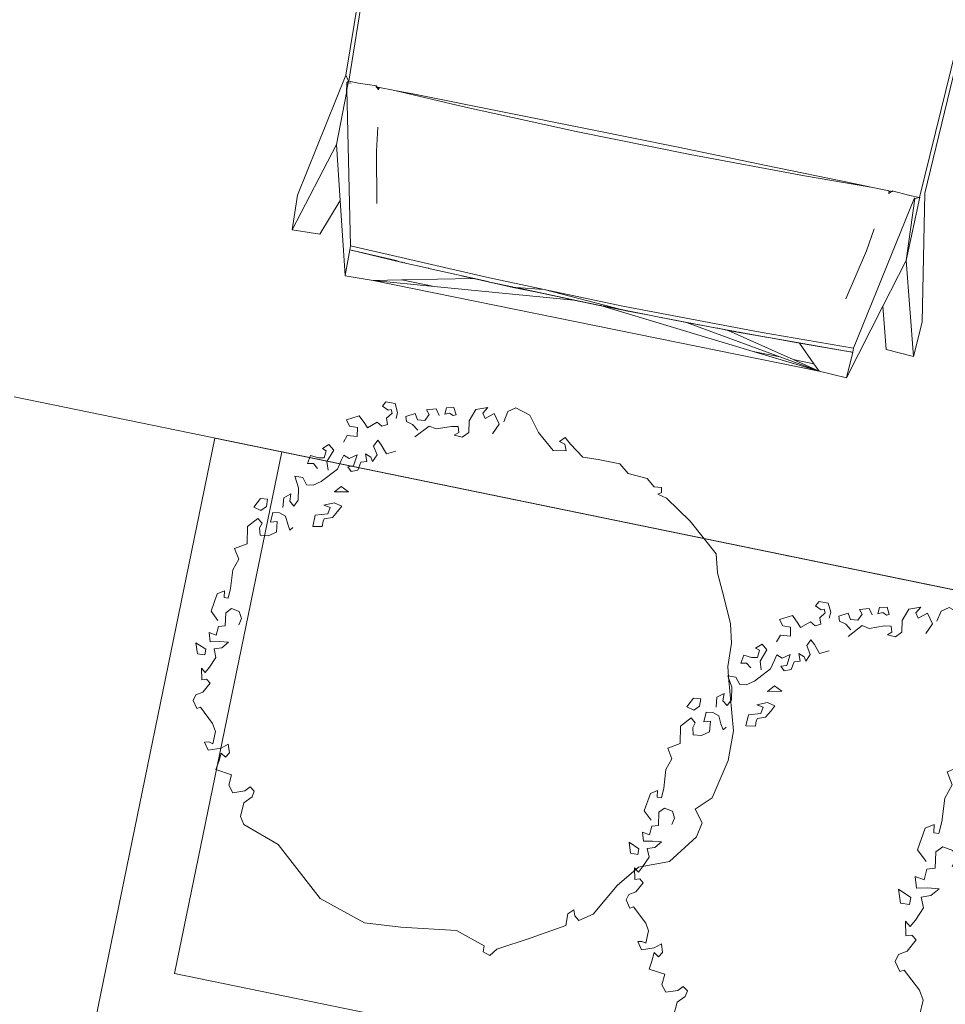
# Model space of a CAD drawing. Header units: metres. Extents: x -94 to 181, y -785 to -637.
# Tile 13 of 54: x 33.219 to 33.896, y -706.082 to -705.361. Entities that reach past the tile are written whole.
import ezdxf
from ezdxf.xclip import XClip

# ---------------------------------------------------------------- set-up
doc = ezdxf.new("R2010")
doc.units = ezdxf.units.M
doc.header["$MEASUREMENT"] = 0
doc.header["$XCLIPFRAME"] = 0
doc.linetypes.add('Przerywana długa', pattern=[1.3, 1, -0.3])
for name, color, linetype, lineweight in [('0_Nr_pióra__92', 7, 'Continuous', 13), ('Mapa Poniatowa - do zatwierdzenia (3)_39_0_Nr_pióra__1', 7, 'Continuous', 13), ('PZT - ogródek_Nr_pióra__101', 7, 'Continuous', 5), ('PZT - ogródek_Nr_pióra__161', 7, 'Continuous', 5), ('Wymiarowanie - PZT_Nr_pióra__101', 7, 'Continuous', 5), ('Wymiarowanie - PZT_Nr_pióra__161', 7, 'Continuous', 5)]:
    doc.layers.add(name, color=color, linetype=linetype, lineweight=lineweight)
for name, color, linetype in [('PZT - ogródek', 7, 'Continuous'), ('PZT MDCP', 7, 'Continuous'), ('Wymiarowanie - PZT', 7, 'Continuous')]:
    doc.layers.add(name, color=color, linetype=linetype)
doc.styles.add('GENERATED_STYLE_1', font='ARIALN.TTF')
doc.dimstyles.new('GENERATED_STYLE__1', dxfattribs={"dimtxt": 0.55, "dimasz": 0.2375, "dimexe": 0.18, "dimexo": 0, "dimgap": 0.09, "dimtad": 1, "dimdec": 0, "dimlfac": 100, "dimzin": 0, "dimdsep": 46, "dimtxsty": 'GENERATED_STYLE_1', "dimblk": 'ARROWHEAD_6', "dimblk1": 'ARROWHEAD_6', "dimblk2": 'ARROWHEAD_6', "dimcen": 0.09, "dimclrd": 7, "dimclre": 7, "dimclrt": 7, "dimadec": 1, "dimazin": 0, "dimtfac": 1, "dimtdec": 4, "dimtmove": 0, "dimatfit": 3, "dimfxl": 0, "dimtolj": 1, "dimtzin": 0, "dimarcsym": 0})
doc.dimstyles.new('GENERATED_STYLE__2', dxfattribs={"dimtxt": 0.55, "dimasz": 0.2375, "dimexe": 0.18, "dimexo": 0, "dimgap": 0.09, "dimtad": 1, "dimdec": 0, "dimlfac": 100, "dimzin": 0, "dimdsep": 46, "dimtxsty": 'GENERATED_STYLE_1', "dimblk": 'ARROWHEAD_6', "dimblk1": 'ARROWHEAD_6', "dimblk2": 'ARROWHEAD_6', "dimcen": 0.09, "dimclrd": 7, "dimclre": 7, "dimclrt": 7, "dimadec": 1, "dimazin": 0, "dimtfac": 1, "dimtdec": 4, "dimtmove": 2, "dimatfit": 3, "dimfxl": 0, "dimtolj": 1, "dimtzin": 0, "dimarcsym": 0})
picture_1 = doc.add_image_def('image1.tif', size_in_pixel=(3509, 6496))

# ---------------------------------------------------------------- blocks, each defined once
blk = doc.blocks.new('Rysunek_1_39', base_point=(43.89852, -710.76603))
at = {"layer": 'Mapa Poniatowa - do zatwierdzenia (3)_39_0_Nr_pióra__1'}
image = blk.add_image(picture_1, insert=(-93.59662, -636.5063), size_in_units=(148.51944, 274.99028), rotation=-90, dxfattribs=at)
image.set_boundary_path([(-0.5, -0.5), (3508.5, 6495.5)])
blk = doc.blocks.new('Drzewo rzut 19_2')
at = {"layer": 'PZT - ogródek_Nr_pióra__101', "linetype": 'Continuous'}
for p, q in [((-0.03007, 0.18907), (0.00846, 0.19893)), ((0.00846, 0.19893), (0.03048, 0.19866)), ((0.03048, 0.19866), (0.05926, 0.19147)), ((-0.03727, 0.18727), (-0.03007, 0.18907)), ((0.05926, 0.19147), (0.06945, 0.18067)), ((-0.08643, 0.17648), (-0.06845, 0.18427)), ((-0.06845, 0.18427), (-0.05466, 0.18727)), ((-0.05466, 0.18727), (-0.03727, 0.18727)), ((0.06945, 0.18067), (0.07845, 0.18727)), ((0.07845, 0.18727), (0.08924, 0.18487)), ((0.08924, 0.18487), (0.11038, 0.16837)), ((-0.10382, 0.16868), (-0.08643, 0.17648)), ((-0.11739, 0.16564), (-0.10382, 0.16868)), ((0.11038, 0.16837), (0.11823, 0.14654)), ((-0.138, 0.1429), (-0.11739, 0.16564)), ((0.11823, 0.14654), (0.13395, 0.13345)), ((-0.15179, 0.12312), (-0.138, 0.1429)), ((0.13395, 0.13345), (0.15752, 0.11948)), ((-0.15359, 0.11652), (-0.15179, 0.12312)), ((-0.15898, 0.11832), (-0.15538, 0.11892)), ((-0.15838, 0.11292), (-0.15898, 0.11832)), ((-0.15538, 0.11892), (-0.15359, 0.11652)), ((0.15752, 0.11948), (0.16363, 0.10988)), ((-0.16378, 0.10693), (-0.15838, 0.11292)), ((0.16363, 0.10988), (0.16084, 0.10628)), ((-0.16498, 0.09254), (-0.16378, 0.10693)), ((0.16084, 0.10628), (0.1567, 0.1049)), ((0.1567, 0.1049), (0.16014, 0.10115)), ((0.16014, 0.10115), (0.16887, 0.10115)), ((0.16887, 0.10115), (0.18196, 0.07758)), ((-0.17097, 0.08534), (-0.16498, 0.09254)), ((-0.17157, 0.06915), (-0.17097, 0.08534)), ((0.18196, 0.07758), (0.19418, 0.054)), ((-0.17157, 0.05776), (-0.17157, 0.06915)), ((-0.17937, 0.04757), (-0.17157, 0.05776)), ((0.19418, 0.054), (0.19942, 0.04964)), ((-0.18356, 0.04277), (-0.17937, 0.04757)), ((-0.17877, 0.04337), (-0.17997, 0.03918)), ((-0.17397, 0.04517), (-0.17877, 0.04337)), ((-0.17277, 0.03558), (-0.17397, 0.04517)), ((0.19331, 0.0444), (0.18545, 0.02258)), ((0.19768, 0.0444), (0.19331, 0.0444)), ((0.19942, 0.04964), (0.19768, 0.0444)), ((-0.17997, 0.03918), (-0.18356, 0.04277)), ((-0.18416, 0.02299), (-0.17277, 0.03558)), ((-0.19556, 0.01459), (-0.18416, 0.02299)), ((0.18545, 0.02258), (0.18953, -0.01782)), ((-0.19915, 0.0038), (-0.19556, 0.01459)), ((-0.19556, -0.0016), (-0.19915, 0.0038)), ((-0.18776, -0.00339), (-0.19556, -0.0016)), ((-0.19256, -0.01119), (-0.18536, -0.00639)), ((-0.18536, -0.00639), (-0.17757, -0.00999)), ((-0.18776, -0.01718), (-0.19256, -0.01119)), ((-0.19316, -0.02498), (-0.19616, -0.01658)), ((-0.19616, -0.01658), (-0.19136, -0.01958)), ((-0.19136, -0.01958), (-0.18776, -0.01718)), ((0.18953, -0.01782), (0.19069, -0.04464)), ((-0.18416, -0.02858), (-0.19316, -0.02498)), ((-0.17577, -0.02738), (-0.18416, -0.02858)), ((-0.17157, -0.03157), (-0.17577, -0.02738)), ((-0.17877, -0.03577), (-0.17457, -0.03457)), ((-0.17817, -0.04057), (-0.17877, -0.03577)), ((-0.17457, -0.03457), (-0.17217, -0.03757)), ((-0.17217, -0.03757), (-0.17157, -0.03157)), ((-0.18711, -0.03864), (-0.19198, -0.04108)), ((-0.19198, -0.04108), (-0.19101, -0.04644)), ((-0.18759, -0.04352), (-0.18613, -0.04059)), ((-0.18613, -0.04059), (-0.18711, -0.03864)), ((-0.17457, -0.05136), (-0.17817, -0.04057)), ((-0.19101, -0.04644), (-0.18613, -0.04693)), ((-0.18613, -0.04693), (-0.18759, -0.04352)), ((0.19069, -0.04464), (0.17847, -0.07956)), ((-0.18467, -0.05083), (-0.18906, -0.05376)), ((-0.18906, -0.05376), (-0.18711, -0.06059)), ((-0.17577, -0.05676), (-0.17457, -0.05136)), ((-0.16618, -0.06575), (-0.17577, -0.05676)), ((-0.18711, -0.06059), (-0.18418, -0.05815)), ((-0.18418, -0.05815), (-0.1793, -0.06059)), ((-0.1793, -0.06059), (-0.17881, -0.06595)), ((-0.17491, -0.06888), (-0.1715, -0.06449)), ((-0.17881, -0.06595), (-0.1832, -0.06839)), ((-0.1832, -0.06839), (-0.17979, -0.07473)), ((-0.17638, -0.07376), (-0.17491, -0.06888)), ((-0.17979, -0.07473), (-0.17638, -0.07376)), ((-0.15059, -0.08434), (-0.15359, -0.07774)), ((-0.18174, -0.08108), (-0.18808, -0.084)), ((-0.18808, -0.084), (-0.18808, -0.09083)), ((-0.18329, -0.08624), (-0.18077, -0.08498)), ((-0.18229, -0.08819), (-0.18329, -0.08624)), ((-0.17735, -0.08156), (-0.18174, -0.08108)), ((-0.18077, -0.08498), (-0.17638, -0.08839)), ((-0.15658, -0.08913), (-0.15059, -0.08434)), ((0.17847, -0.07956), (0.14442, -0.11623)), ((-0.18808, -0.09083), (-0.18467, -0.09278)), ((-0.18467, -0.09278), (-0.18229, -0.08819)), ((-0.17638, -0.08839), (-0.17199, -0.08693)), ((-0.17003, -0.09083), (-0.17247, -0.09473)), ((-0.17199, -0.08693), (-0.17003, -0.09083)), ((-0.15958, -0.09213), (-0.15658, -0.08913)), ((-0.15478, -0.09453), (-0.15958, -0.09213)), ((-0.14879, -0.09093), (-0.15478, -0.09453)), ((-0.14339, -0.09333), (-0.14879, -0.09093)), ((-0.14639, -0.09513), (-0.14339, -0.09333)), ((-0.17247, -0.09473), (-0.16711, -0.10107)), ((-0.14819, -0.09933), (-0.14639, -0.09513)), ((-0.14279, -0.09753), (-0.14819, -0.09933)), ((-0.14159, -0.10172), (-0.14279, -0.09753)), ((-0.17003, -0.10351), (-0.17491, -0.10839)), ((-0.16711, -0.10107), (-0.17003, -0.10351)), ((-0.16613, -0.10839), (-0.15979, -0.10741)), ((-0.15979, -0.10741), (-0.1593, -0.11473)), ((-0.14279, -0.11072), (-0.14639, -0.10532)), ((-0.14639, -0.10532), (-0.138, -0.10652)), ((-0.1356, -0.10292), (-0.14159, -0.10172)), ((-0.138, -0.10652), (-0.1368, -0.11072)), ((-0.1368, -0.11072), (-0.1338, -0.10772)), ((-0.1338, -0.10772), (-0.1356, -0.10292)), ((-0.11881, -0.10712), (-0.12181, -0.11312)), ((-0.11701, -0.11731), (-0.11881, -0.10712)), ((-0.17491, -0.10839), (-0.17052, -0.11717)), ((-0.17052, -0.11717), (-0.16624, -0.11419)), ((-0.16624, -0.11419), (-0.16613, -0.10839)), ((-0.1593, -0.11473), (-0.15394, -0.11668)), ((-0.14459, -0.11491), (-0.14279, -0.11072)), ((-0.1404, -0.11611), (-0.14459, -0.11491)), ((-0.12181, -0.11312), (-0.11701, -0.11731)), ((-0.1076, -0.11034), (-0.10906, -0.11619)), ((-0.10321, -0.11278), (-0.1076, -0.11034)), ((-0.09833, -0.11571), (-0.10321, -0.11278)), ((-0.1338, -0.11791), (-0.1404, -0.11611)), ((-0.12301, -0.12811), (-0.1338, -0.11791)), ((-0.10906, -0.11619), (-0.10614, -0.12351)), ((-0.10614, -0.12351), (-0.10516, -0.11863)), ((-0.10516, -0.11863), (-0.10028, -0.11961)), ((-0.10028, -0.11961), (-0.09784, -0.12839)), ((-0.09638, -0.12156), (-0.09833, -0.11571)), ((-0.09443, -0.12205), (-0.09638, -0.12156)), ((-0.09053, -0.12205), (-0.09443, -0.12205)), ((-0.08955, -0.12888), (-0.09053, -0.12205)), ((0.14442, -0.11623), (0.13395, -0.14329)), ((-0.14699, -0.12271), (-0.15059, -0.12691)), ((-0.15059, -0.12691), (-0.14699, -0.1311)), ((-0.138, -0.12631), (-0.14699, -0.12271)), ((-0.14699, -0.1311), (-0.14579, -0.12811)), ((-0.14579, -0.12811), (-0.1404, -0.12871)), ((-0.1404, -0.12871), (-0.1398, -0.1329)), ((-0.132, -0.12451), (-0.138, -0.12631)), ((-0.11941, -0.1335), (-0.12301, -0.12811)), ((-0.09784, -0.12839), (-0.08955, -0.12888)), ((-0.1398, -0.1329), (-0.1404, -0.1389)), ((-0.135, -0.1359), (-0.132, -0.1323)), ((-0.1344, -0.1401), (-0.135, -0.1359)), ((-0.11881, -0.1383), (-0.11941, -0.1335)), ((-0.1404, -0.1389), (-0.1344, -0.1401)), ((-0.12361, -0.1419), (-0.11881, -0.1383)), ((-0.12361, -0.14789), (-0.12361, -0.1419)), ((-0.11581, -0.14369), (-0.12361, -0.14789)), ((-0.10682, -0.1425), (-0.11581, -0.14369)), ((-0.10202, -0.14489), (-0.10682, -0.1425)), ((-0.08404, -0.14489), (-0.08643, -0.14309)), ((0.10863, -0.1398), (0.10601, -0.14329)), ((0.10601, -0.14329), (0.1095, -0.14678)), ((0.113, -0.14067), (0.10863, -0.1398)), ((0.11823, -0.14591), (0.113, -0.14067)), ((0.13395, -0.14329), (0.12871, -0.14678)), ((-0.10682, -0.15329), (-0.11042, -0.14849)), ((-0.11042, -0.14849), (-0.10502, -0.14849)), ((-0.10502, -0.14849), (-0.10202, -0.14489)), ((-0.09543, -0.15449), (-0.09363, -0.14969)), ((-0.09363, -0.14969), (-0.08823, -0.14729)), ((-0.08823, -0.14729), (-0.08404, -0.14489)), ((0.1095, -0.14678), (0.11232, -0.15518)), ((0.12871, -0.14678), (0.11823, -0.14591)), ((-0.09962, -0.15269), (-0.10682, -0.15329)), ((-0.09483, -0.15928), (-0.09543, -0.15449)), ((-0.08104, -0.15449), (-0.08883, -0.15509)), ((-0.08883, -0.15509), (-0.08763, -0.15988)), ((-0.07744, -0.15988), (-0.08104, -0.15449)), ((0.09943, -0.15808), (0.09763, -0.17008)), ((0.1073, -0.15887), (0.09943, -0.15808)), ((0.11232, -0.15518), (0.1073, -0.15887)), ((-0.09843, -0.16468), (-0.10382, -0.16468)), ((-0.10382, -0.16468), (-0.10342, -0.16995)), ((-0.09483, -0.16828), (-0.09843, -0.16468)), ((-0.08763, -0.15988), (-0.09483, -0.15928)), ((-0.07684, -0.16588), (-0.07744, -0.15988)), ((0.08384, -0.16228), (0.07785, -0.16408)), ((0.07785, -0.16408), (0.08145, -0.16888)), ((0.08744, -0.16468), (0.08384, -0.16228)), ((0.08504, -0.16828), (0.08744, -0.16468)), ((-0.10342, -0.16995), (-0.09636, -0.17373)), ((-0.09636, -0.17373), (-0.09483, -0.16828)), ((-0.08883, -0.16948), (-0.08583, -0.16588)), ((-0.08164, -0.17607), (-0.08883, -0.16948)), ((-0.08583, -0.16588), (-0.08224, -0.16708)), ((-0.08224, -0.16708), (-0.07684, -0.16588)), ((-0.02048, -0.17787), (-0.01928, -0.17187)), ((-0.01928, -0.17187), (-0.01449, -0.16948)), ((-0.01449, -0.16948), (-0.00969, -0.17068)), ((0.08145, -0.16888), (0.08444, -0.17787)), ((0.09145, -0.169), (0.08504, -0.16828)), ((0.09763, -0.17008), (0.09145, -0.169)), ((-0.06905, -0.17427), (-0.08164, -0.17607)), ((-0.06425, -0.18267), (-0.06905, -0.17427)), ((-0.05705, -0.17847), (-0.06425, -0.18267)), ((-0.04866, -0.18147), (-0.05705, -0.17847)), ((-0.01688, -0.18147), (-0.02048, -0.17787)), ((0.0089, -0.18027), (0.0041, -0.17607)), ((0.0041, -0.17607), (0.0047, -0.18267)), ((0.06466, -0.17787), (0.05447, -0.18866)), ((0.07005, -0.17487), (0.06466, -0.17787)), ((0.0793, -0.17543), (0.07005, -0.17487)), ((0.07845, -0.17847), (0.0793, -0.17543)), ((0.07905, -0.18147), (0.07845, -0.17847)), ((0.08444, -0.17787), (0.07905, -0.18147)), ((-0.03487, -0.18087), (-0.04866, -0.18147)), ((-0.02768, -0.18147), (-0.03487, -0.18087)), ((-0.03247, -0.18506), (-0.02768, -0.18447)), ((-0.02947, -0.18986), (-0.03247, -0.18506)), ((-0.02768, -0.18447), (-0.02768, -0.18147)), ((-0.00729, -0.18027), (-0.01688, -0.18147)), ((-0.01029, -0.18626), (-0.01628, -0.19226)), ((-0.00609, -0.18506), (-0.00729, -0.18027)), ((0.0005, -0.18566), (-0.00609, -0.18506)), ((-0.0007, -0.19106), (0.0005, -0.18566)), ((0.0047, -0.18267), (0.0059, -0.18926)), ((0.0107, -0.18566), (0.0089, -0.18027)), ((0.01669, -0.18327), (0.0107, -0.18566)), ((0.02449, -0.18686), (0.01669, -0.18327)), ((0.02868, -0.18926), (0.02449, -0.18686)), ((0.03588, -0.18447), (0.03348, -0.18746)), ((0.04325, -0.18875), (0.03588, -0.18447)), ((-0.01628, -0.19226), (-0.02947, -0.18986)), ((0.0059, -0.18926), (-0.0007, -0.19106)), ((0.0119, -0.19166), (0.0083, -0.19945)), ((0.01609, -0.19166), (0.0119, -0.19166)), ((0.01609, -0.19706), (0.01609, -0.19166)), ((0.02611, -0.19244), (0.02868, -0.18926)), ((0.0345, -0.19083), (0.02611, -0.19244)), ((0.03348, -0.18746), (0.0345, -0.19083)), ((0.04607, -0.19346), (0.04325, -0.18875)), ((0.05027, -0.19466), (0.04607, -0.19346)), ((0.05566, -0.19106), (0.05027, -0.19466)), ((0.05447, -0.18866), (0.05566, -0.19106)), ((0.0083, -0.19945), (0.01609, -0.19706))]:
    blk.add_line(p, q, dxfattribs=at)
blk = doc.blocks.new('Drzewo rzut 19')
at = {"layer": 'PZT - ogródek_Nr_pióra__101', "linetype": 'Continuous'}
for p, q in [((-0.03759, 0.23634), (0.01057, 0.24866)), ((0.01057, 0.24866), (0.0381, 0.24833)), ((0.0381, 0.24833), (0.07408, 0.23933)), ((0.07408, 0.23933), (0.08682, 0.22584)), ((-0.08556, 0.23034), (-0.06832, 0.23409)), ((-0.06832, 0.23409), (-0.04659, 0.23409)), ((-0.04659, 0.23409), (-0.03759, 0.23634)), ((0.08682, 0.22584), (0.09806, 0.23409)), ((0.09806, 0.23409), (0.11155, 0.23109)), ((0.11155, 0.23109), (0.13797, 0.21046)), ((-0.10804, 0.2206), (-0.08556, 0.23034)), ((-0.12978, 0.21085), (-0.10804, 0.2206)), ((-0.14674, 0.20705), (-0.12978, 0.21085)), ((0.13797, 0.21046), (0.14779, 0.18318)), ((-0.1725, 0.17863), (-0.14674, 0.20705)), ((0.14779, 0.18318), (0.16743, 0.16681)), ((-0.18973, 0.15389), (-0.1725, 0.17863)), ((0.16743, 0.16681), (0.1969, 0.14935)), ((-0.19198, 0.14565), (-0.18973, 0.15389)), ((-0.19873, 0.1479), (-0.19423, 0.14865)), ((-0.19798, 0.14115), (-0.19873, 0.1479)), ((-0.19423, 0.14865), (-0.19198, 0.14565)), ((0.1969, 0.14935), (0.20454, 0.13734)), ((-0.20472, 0.13366), (-0.19798, 0.14115)), ((0.20454, 0.13734), (0.20105, 0.13285)), ((-0.20622, 0.11567), (-0.20472, 0.13366)), ((0.20105, 0.13285), (0.19587, 0.13112)), ((0.19587, 0.13112), (0.20017, 0.12643)), ((0.20017, 0.12643), (0.21108, 0.12643)), ((0.21108, 0.12643), (0.22745, 0.09697)), ((-0.21372, 0.10668), (-0.20622, 0.11567)), ((-0.21447, 0.08644), (-0.21372, 0.10668)), ((0.22745, 0.09697), (0.24273, 0.06751)), ((-0.21447, 0.0722), (-0.21447, 0.08644)), ((-0.22421, 0.05946), (-0.21447, 0.0722)), ((0.24273, 0.06751), (0.24928, 0.06205)), ((-0.22946, 0.05347), (-0.22421, 0.05946)), ((0.24928, 0.06205), (0.24709, 0.0555)), ((-0.22496, 0.04897), (-0.22946, 0.05347)), ((-0.22346, 0.05422), (-0.22496, 0.04897)), ((-0.21746, 0.05646), (-0.22346, 0.05422)), ((-0.21597, 0.04447), (-0.21746, 0.05646)), ((0.24164, 0.0555), (0.23182, 0.02822)), ((0.24709, 0.0555), (0.24164, 0.0555)), ((-0.2302, 0.02873), (-0.21597, 0.04447)), ((-0.24444, 0.01824), (-0.2302, 0.02873)), ((0.23182, 0.02822), (0.23691, -0.02227)), ((-0.24894, 0.00475), (-0.24444, 0.01824)), ((-0.24444, -0.00199), (-0.24894, 0.00475)), ((-0.2347, -0.00424), (-0.24444, -0.00199)), ((-0.2407, -0.01399), (-0.2317, -0.00799)), ((-0.2347, -0.02148), (-0.2407, -0.01399)), ((-0.2317, -0.00799), (-0.22196, -0.01249)), ((-0.24145, -0.03122), (-0.24519, -0.02073)), ((-0.24519, -0.02073), (-0.2392, -0.02448)), ((-0.2392, -0.02448), (-0.2347, -0.02148)), ((0.23691, -0.02227), (0.23836, -0.0558)), ((-0.2302, -0.03572), (-0.24145, -0.03122)), ((-0.21971, -0.03422), (-0.2302, -0.03572)), ((-0.21447, -0.03947), (-0.21971, -0.03422)), ((-0.22346, -0.04471), (-0.21821, -0.04322)), ((-0.21821, -0.04322), (-0.21522, -0.04696)), ((-0.21522, -0.04696), (-0.21447, -0.03947)), ((-0.23388, -0.0483), (-0.23998, -0.05135)), ((-0.23266, -0.05074), (-0.23388, -0.0483)), ((-0.22271, -0.05071), (-0.22346, -0.04471)), ((-0.23998, -0.05135), (-0.23876, -0.05805)), ((-0.23449, -0.0544), (-0.23266, -0.05074)), ((-0.23266, -0.05866), (-0.23449, -0.0544)), ((-0.21821, -0.0642), (-0.22271, -0.05071)), ((0.23836, -0.0558), (0.22309, -0.09945)), ((-0.23876, -0.05805), (-0.23266, -0.05866)), ((-0.23083, -0.06354), (-0.23632, -0.0672)), ((-0.21971, -0.07095), (-0.21821, -0.0642)), ((-0.23632, -0.0672), (-0.23388, -0.07574)), ((-0.20772, -0.08219), (-0.21971, -0.07095)), ((-0.23388, -0.07574), (-0.23022, -0.07269)), ((-0.23022, -0.07269), (-0.22413, -0.07574)), ((-0.22413, -0.07574), (-0.22352, -0.08244)), ((-0.22352, -0.08244), (-0.22901, -0.08549)), ((-0.22901, -0.08549), (-0.22474, -0.09342)), ((-0.22047, -0.0922), (-0.21864, -0.0861)), ((-0.21864, -0.0861), (-0.21437, -0.08061)), ((-0.22474, -0.09342), (-0.22047, -0.0922)), ((-0.18823, -0.10542), (-0.19198, -0.09718)), ((0.22309, -0.09945), (0.18053, -0.14528)), ((-0.22718, -0.10134), (-0.2351, -0.105)), ((-0.2351, -0.105), (-0.2351, -0.11354)), ((-0.22911, -0.1078), (-0.22596, -0.10622)), ((-0.22787, -0.11024), (-0.22911, -0.1078)), ((-0.22169, -0.10195), (-0.22718, -0.10134)), ((-0.22596, -0.10622), (-0.22047, -0.11049)), ((-0.19573, -0.11142), (-0.18823, -0.10542)), ((-0.2351, -0.11354), (-0.23083, -0.11598)), ((-0.23083, -0.11598), (-0.22787, -0.11024)), ((-0.22047, -0.11049), (-0.21498, -0.10866)), ((-0.21254, -0.11354), (-0.21559, -0.11842)), ((-0.21498, -0.10866), (-0.21254, -0.11354)), ((-0.19948, -0.11516), (-0.19573, -0.11142)), ((-0.19348, -0.11816), (-0.19948, -0.11516)), ((-0.18599, -0.11367), (-0.19348, -0.11816)), ((-0.17924, -0.11666), (-0.18599, -0.11367)), ((-0.21559, -0.11842), (-0.20888, -0.12634)), ((-0.18524, -0.12416), (-0.18299, -0.11891)), ((-0.17849, -0.12191), (-0.18524, -0.12416)), ((-0.18299, -0.11891), (-0.17924, -0.11666)), ((-0.17699, -0.12716), (-0.17849, -0.12191)), ((-0.21254, -0.12939), (-0.21864, -0.13549)), ((-0.20888, -0.12634), (-0.21254, -0.12939)), ((-0.1695, -0.12865), (-0.17699, -0.12716)), ((-0.16725, -0.13465), (-0.1695, -0.12865)), ((-0.21864, -0.13549), (-0.21315, -0.14646)), ((-0.20781, -0.14274), (-0.20767, -0.13549)), ((-0.20767, -0.13549), (-0.19974, -0.13427)), ((-0.19974, -0.13427), (-0.19913, -0.14341)), ((-0.17849, -0.1384), (-0.18299, -0.13165)), ((-0.18299, -0.13165), (-0.1725, -0.13315)), ((-0.1725, -0.13315), (-0.171, -0.1384)), ((-0.171, -0.1384), (-0.16725, -0.13465)), ((-0.14851, -0.1339), (-0.15226, -0.1414)), ((-0.14626, -0.14664), (-0.14851, -0.1339)), ((-0.21315, -0.14646), (-0.20781, -0.14274)), ((-0.19913, -0.14341), (-0.19242, -0.14585)), ((-0.18074, -0.14364), (-0.17849, -0.1384)), ((-0.17549, -0.14514), (-0.18074, -0.14364)), ((-0.15226, -0.1414), (-0.14626, -0.14664)), ((-0.1345, -0.13793), (-0.13633, -0.14524)), ((-0.12901, -0.14098), (-0.1345, -0.13793)), ((-0.12292, -0.14463), (-0.12901, -0.14098)), ((-0.16725, -0.14739), (-0.17549, -0.14514)), ((-0.15376, -0.16013), (-0.16725, -0.14739)), ((-0.13633, -0.14524), (-0.13267, -0.15439)), ((-0.13267, -0.15439), (-0.13145, -0.14829)), ((-0.13145, -0.14829), (-0.12535, -0.14951)), ((-0.12535, -0.14951), (-0.12231, -0.16049)), ((-0.12048, -0.15195), (-0.12292, -0.14463)), ((0.18053, -0.14528), (0.16743, -0.17911)), ((-0.18374, -0.15339), (-0.18823, -0.15863)), ((-0.1725, -0.15788), (-0.18374, -0.15339)), ((-0.165, -0.15564), (-0.1725, -0.15788)), ((-0.11804, -0.15256), (-0.12048, -0.15195)), ((-0.11316, -0.15256), (-0.11804, -0.15256)), ((-0.11194, -0.1611), (-0.11316, -0.15256)), ((-0.18823, -0.15863), (-0.18374, -0.16388)), ((-0.18374, -0.16388), (-0.18224, -0.16013)), ((-0.18224, -0.16013), (-0.17549, -0.16088)), ((-0.17549, -0.16088), (-0.17474, -0.16613)), ((-0.16875, -0.16987), (-0.165, -0.16538)), ((-0.14926, -0.16688), (-0.15376, -0.16013)), ((-0.12231, -0.16049), (-0.11194, -0.1611)), ((-0.17474, -0.16613), (-0.17549, -0.17362)), ((-0.168, -0.17512), (-0.16875, -0.16987)), ((-0.15451, -0.17737), (-0.14851, -0.17287)), ((-0.14851, -0.17287), (-0.14926, -0.16688)), ((-0.17549, -0.17362), (-0.168, -0.17512)), ((-0.15451, -0.18486), (-0.15451, -0.17737)), ((-0.14477, -0.17962), (-0.15451, -0.18486)), ((-0.13352, -0.17812), (-0.14477, -0.17962)), ((-0.12753, -0.18112), (-0.13352, -0.17812)), ((-0.10504, -0.18112), (-0.10804, -0.17887)), ((0.13579, -0.17475), (0.13252, -0.17911)), ((0.13252, -0.17911), (0.13688, -0.18348)), ((0.14125, -0.17584), (0.13579, -0.17475)), ((0.14779, -0.18239), (0.14125, -0.17584)), ((0.16743, -0.17911), (0.16089, -0.18348)), ((-0.13352, -0.19161), (-0.13802, -0.18561)), ((-0.13802, -0.18561), (-0.13128, -0.18561)), ((-0.13128, -0.18561), (-0.12753, -0.18112)), ((-0.11928, -0.19311), (-0.11704, -0.18711)), ((-0.11704, -0.18711), (-0.11029, -0.18411)), ((-0.11029, -0.18411), (-0.10504, -0.18112)), ((0.13688, -0.18348), (0.14041, -0.19398)), ((0.16089, -0.18348), (0.14779, -0.18239)), ((-0.12453, -0.19086), (-0.13352, -0.19161)), ((-0.11853, -0.1991), (-0.11928, -0.19311)), ((-0.1013, -0.19311), (-0.11104, -0.19386)), ((-0.11104, -0.19386), (-0.10954, -0.19985)), ((-0.0968, -0.19985), (-0.1013, -0.19311)), ((0.14041, -0.19398), (0.13412, -0.19858)), ((-0.10954, -0.19985), (-0.11853, -0.1991)), ((-0.09605, -0.20735), (-0.0968, -0.19985)), ((0.12429, -0.19761), (0.12204, -0.21259)), ((0.13412, -0.19858), (0.12429, -0.19761)), ((-0.12303, -0.20585), (-0.12978, -0.20585)), ((-0.12978, -0.20585), (-0.12927, -0.21244)), ((-0.11853, -0.21035), (-0.12303, -0.20585)), ((-0.11104, -0.21184), (-0.10729, -0.20735)), ((-0.10729, -0.20735), (-0.1028, -0.20885)), ((-0.1028, -0.20885), (-0.09605, -0.20735)), ((0.10481, -0.20285), (0.09731, -0.2051)), ((0.09731, -0.2051), (0.10181, -0.2111)), ((0.1093, -0.20585), (0.10481, -0.20285)), ((0.1063, -0.21035), (0.1093, -0.20585)), ((-0.12927, -0.21244), (-0.12045, -0.21716)), ((-0.12045, -0.21716), (-0.11853, -0.21035)), ((-0.10205, -0.22009), (-0.11104, -0.21184)), ((-0.0256, -0.22234), (-0.0241, -0.21484)), ((-0.0241, -0.21484), (-0.01811, -0.21184)), ((-0.01811, -0.21184), (-0.01211, -0.21334)), ((0.10181, -0.2111), (0.10556, -0.22234)), ((0.11432, -0.21125), (0.1063, -0.21035)), ((0.12204, -0.21259), (0.11432, -0.21125)), ((-0.08631, -0.21784), (-0.10205, -0.22009)), ((-0.08031, -0.22833), (-0.08631, -0.21784)), ((-0.07132, -0.22309), (-0.08031, -0.22833)), ((-0.06083, -0.22683), (-0.07132, -0.22309)), ((-0.0211, -0.22683), (-0.0256, -0.22234)), ((0.01112, -0.22534), (0.00513, -0.22009)), ((0.00513, -0.22009), (0.00588, -0.22833)), ((0.08082, -0.22234), (0.06808, -0.23583)), ((0.08757, -0.21859), (0.08082, -0.22234)), ((0.09912, -0.21928), (0.08757, -0.21859)), ((0.09806, -0.22309), (0.09912, -0.21928)), ((0.09881, -0.22683), (0.09806, -0.22309)), ((0.10556, -0.22234), (0.09881, -0.22683)), ((-0.04359, -0.22608), (-0.06083, -0.22683)), ((-0.03459, -0.22683), (-0.04359, -0.22608)), ((-0.04059, -0.23133), (-0.03459, -0.23058)), ((-0.03459, -0.23058), (-0.03459, -0.22683)), ((-0.00911, -0.22534), (-0.0211, -0.22683)), ((-0.00761, -0.23133), (-0.00911, -0.22534)), ((0.00588, -0.22833), (0.00738, -0.23658)), ((0.01337, -0.23208), (0.01112, -0.22534)), ((0.02087, -0.22908), (0.01337, -0.23208)), ((0.03061, -0.23358), (0.02087, -0.22908)), ((0.04485, -0.23058), (0.04185, -0.23433)), ((0.05407, -0.23594), (0.04485, -0.23058)), ((-0.03684, -0.23733), (-0.04059, -0.23133)), ((-0.02035, -0.24032), (-0.03684, -0.23733)), ((-0.01286, -0.23283), (-0.02035, -0.24032)), ((0.00063, -0.23208), (-0.00761, -0.23133)), ((-0.00087, -0.23883), (0.00063, -0.23208)), ((0.00738, -0.23658), (-0.00087, -0.23883)), ((0.03585, -0.23658), (0.03061, -0.23358)), ((0.03264, -0.24055), (0.03585, -0.23658)), ((0.04185, -0.23433), (0.04313, -0.23854)), ((0.05759, -0.24182), (0.05407, -0.23594)), ((0.06808, -0.23583), (0.06958, -0.23883)), ((0.01487, -0.23958), (0.01037, -0.24932)), ((0.02012, -0.23958), (0.01487, -0.23958)), ((0.02012, -0.24632), (0.02012, -0.23958)), ((0.04313, -0.23854), (0.03264, -0.24055)), ((0.06284, -0.24332), (0.05759, -0.24182)), ((0.06958, -0.23883), (0.06284, -0.24332)), ((0.01037, -0.24932), (0.02012, -0.24632))]:
    blk.add_line(p, q, dxfattribs=at)
blk = doc.blocks.new('*D14')
at = {"layer": 'Wymiarowanie - PZT_Nr_pióra__101', "linetype": 'Continuous'}
for p, q in [((28.81751, -700.11855), (29.56605, -696.47462)), ((29.04709, -700.16571), (28.58792, -700.07139)), ((26.94464, -709.23567), (28.81751, -700.11855)), ((27.17422, -709.28283), (26.71505, -709.18851)), ((25.04361, -718.48983), (26.94464, -709.23567))]:
    blk.add_line(p, q, dxfattribs=at)
at = {"layer": 'Wymiarowanie - PZT_Nr_pióra__161', "linetype": 'Continuous'}
for p, q in [((28.72021, -699.97095), (28.9148, -700.26614)), ((26.84734, -709.08807), (27.04193, -709.38326))]:
    blk.add_line(p, q, dxfattribs=at)
at = {"layer": 'Wymiarowanie - PZT_Nr_pióra__101', "insert": (27.66707, -705.17218), "char_height": 0.55, "attachment_point": 7, "rotation": 78.3916, "style": 'GENERATED_STYLE_1'}
blk.add_mtext('\\A1;{\\fArial Narrow|b0|i1|c238|p34;931}', dxfattribs=at)
blk = doc.blocks.new('ARROWHEAD_6')
at = {"color": 0, "linetype": 'Continuous', "lineweight": 0}
for p, q in [((-0.5, -0.5), (0.5, 0.5)), ((0, 0), (-1, 0))]:
    blk.add_line(p, q, dxfattribs=at)
blk = doc.blocks.new('*D34')
at = {"layer": 'Wymiarowanie - PZT_Nr_pióra__101', "linetype": 'Continuous'}
for p, q in [((9.40082, -705.66333), (11.26222, -696.54387)), ((9.63046, -705.7102), (9.17118, -705.61646)), ((7.51281, -714.91325), (9.40082, -705.66333)), ((7.74245, -714.96012), (7.28316, -714.86637)), ((7.47531, -715.09696), (7.51281, -714.91325))]:
    blk.add_line(p, q, dxfattribs=at)
at = {"layer": 'Wymiarowanie - PZT_Nr_pióra__161', "linetype": 'Continuous'}
for p, q in [((9.30335, -705.51586), (9.4983, -705.8108)), ((7.41533, -714.76577), (7.61028, -715.06072))]:
    blk.add_line(p, q, dxfattribs=at)
at = {"layer": 'Wymiarowanie - PZT_Nr_pióra__101', "insert": (8.24344, -710.78363), "char_height": 0.55, "attachment_point": 7, "rotation": 78.46371, "style": 'GENERATED_STYLE_1'}
blk.add_mtext('\\A1;{\\fArial Narrow|b0|i1|c238|p34;944}', dxfattribs=at)
blk = doc.blocks.new('*D35')
at = {"layer": 'Wymiarowanie - PZT_Nr_pióra__101', "linetype": 'Continuous'}
for p, q in [((11.26222, -696.54387), (15.45447, -676.00486)), ((11.49186, -696.59074), (11.03258, -696.49699)), ((9.40082, -705.66333), (11.26222, -696.54387)), ((9.63046, -705.7102), (9.17118, -705.61646))]:
    blk.add_line(p, q, dxfattribs=at)
at = {"layer": 'Wymiarowanie - PZT_Nr_pióra__161', "linetype": 'Continuous'}
for p, q in [((11.16474, -696.39639), (11.35969, -696.69134)), ((9.30335, -705.51586), (9.4983, -705.8108))]:
    blk.add_line(p, q, dxfattribs=at)
at = {"layer": 'Wymiarowanie - PZT_Nr_pióra__101', "insert": (10.11815, -701.59894), "char_height": 0.55, "attachment_point": 7, "rotation": 78.46371, "style": 'GENERATED_STYLE_1'}
blk.add_mtext('\\A1;{\\fArial Narrow|b0|i1|c238|p34;931}', dxfattribs=at)
blk = doc.blocks.new('*D60')
at = {"layer": 'Wymiarowanie - PZT_Nr_pióra__101', "linetype": 'Continuous'}
for p, q in [((34.81835, -704.04251), (31.01283, -703.26076)), ((34.86551, -703.81292), (34.77118, -704.27209)), ((47.59654, -706.66744), (34.81835, -704.04251)), ((47.6437, -706.43786), (47.54938, -706.89703)), ((48.5467, -706.86263), (47.59654, -706.66744))]:
    blk.add_line(p, q, dxfattribs=at)
at = {"layer": 'Wymiarowanie - PZT_Nr_pióra__161', "linetype": 'Continuous'}
for p, q in [((34.67075, -704.1398), (34.96594, -703.94521)), ((47.44894, -706.76474), (47.74413, -706.57015))]:
    blk.add_line(p, q, dxfattribs=at)
at = {"layer": 'Wymiarowanie - PZT_Nr_pióra__101', "insert": (43.30005, -705.62275), "char_height": 0.55, "attachment_point": 7, "rotation": 348.3916, "style": 'GENERATED_STYLE_1'}
blk.add_mtext('\\A1;{\\fArial Narrow|b0|i1|c238|p34;1\xa0305}', dxfattribs=at)
blk = doc.blocks.new('*D136')
at = {"layer": 'Wymiarowanie - PZT_Nr_pióra__101', "linetype": 'Continuous'}
for p, q in [((31.72251, -700.7153), (31.96338, -699.54277)), ((31.9521, -700.76246), (31.49293, -700.66814)), ((29.84964, -709.83243), (31.72251, -700.7153)), ((30.07923, -709.87959), (29.62006, -709.78526)), ((27.94875, -719.08595), (29.84964, -709.83243))]:
    blk.add_line(p, q, dxfattribs=at)
at = {"layer": 'Wymiarowanie - PZT_Nr_pióra__161', "linetype": 'Continuous'}
for p, q in [((31.62522, -700.56771), (31.81981, -700.8629)), ((29.75235, -709.68483), (29.94694, -709.98002))]:
    blk.add_line(p, q, dxfattribs=at)
at = {"layer": 'Wymiarowanie - PZT_Nr_pióra__101', "char_height": 0.55, "attachment_point": 7, "rotation": 78.3916, "style": 'GENERATED_STYLE_1'}
for s, insert in [('\\A1;{\\fArial Narrow|b0|i1|c238|p34;120}', (31.37712, -701.85002)), ('\\A1;{\\fArial Narrow|b0|i1|c238|p34;931}', (30.46584, -706.28614))]:
    blk.add_mtext(s, dxfattribs=dict(at, insert=insert))
blk = doc.blocks.new('Dach_1', base_point=(32.78657, -701.26057))
at = {"layer": '0_Nr_pióra__92', "linetype": 'Przerywana długa', "flags": 128}
blk.add_lwpolyline([(31.94126, -705.37556), (34.39012, -705.87862)], dxfattribs=at)

msp = doc.modelspace()

# ---------------------------------------------------------------- linework, layer by layer
at = {"layer": 'PZT - ogródek_Nr_pióra__161', "linetype": 'Continuous'}
for p, q in [((33.45945, -705.40617), (33.52629, -704.99611)), ((33.45728, -705.40177), (33.5174, -705.03774)), ((33.8771, -705.49121), (33.97591, -705.08765)), ((33.96781, -705.12944), (33.88082, -705.488)), ((33.42203, -705.48958), (33.45728, -705.40177)), ((33.45728, -705.40177), (33.45939, -705.40604)), ((33.45773, -705.41468), (33.45808, -705.407)), ((33.45939, -705.40604), (33.45808, -705.407)), ((33.45808, -705.407), (33.45819, -705.41227)), ((33.45916, -705.40723), (33.45819, -705.41227)), ((33.45939, -705.40604), (33.45916, -705.40723)), ((33.46118, -705.40765), (33.45916, -705.40723)), ((33.45945, -705.40617), (33.45939, -705.40604)), ((33.46664, -705.40759), (33.45945, -705.40617)), ((33.47973, -705.40953), (33.46664, -705.40759)), ((33.47946, -705.40975), (33.47973, -705.40953)), ((33.47963, -705.41014), (33.47946, -705.40975)), ((33.47973, -705.40953), (33.47963, -705.41014)), ((33.47963, -705.41014), (33.48177, -705.4116)), ((33.48054, -705.41131), (33.47963, -705.41014)), ((33.47963, -705.41014), (33.48007, -705.41022)), ((33.48169, -705.41149), (33.48007, -705.41022)), ((33.48007, -705.41022), (33.48085, -705.41038)), ((33.48085, -705.41038), (33.49323, -705.41282)), ((33.45048, -705.45241), (33.45773, -705.41468)), ((33.45819, -705.41227), (33.46071, -705.5266)), ((33.48134, -705.41235), (33.48054, -705.41131)), ((33.49323, -705.41282), (33.5427, -705.42457)), ((33.49323, -705.41282), (33.50763, -705.41566)), ((33.50763, -705.41566), (33.57192, -705.42845)), ((33.5427, -705.42457), (33.62578, -705.44289)), ((33.57192, -705.42845), (33.63626, -705.4414)), ((33.47981, -705.45735), (33.48084, -705.43981)), ((33.62578, -705.44289), (33.70916, -705.45987)), ((33.63626, -705.4414), (33.7006, -705.4545)), ((33.45048, -705.45241), (33.41799, -705.51504)), ((33.45324, -705.49335), (33.45048, -705.45241)), ((33.48007, -705.49573), (33.47981, -705.45735)), ((33.7006, -705.4545), (33.76488, -705.46773)), ((33.70916, -705.45987), (33.7928, -705.47548)), ((33.76488, -705.46773), (33.82905, -705.4811)), ((33.7928, -705.47548), (33.84298, -705.48402)), ((33.82905, -705.4811), (33.84298, -705.48402)), ((33.41799, -705.51504), (33.42203, -705.48958)), ((33.84298, -705.48402), (33.85589, -705.48674)), ((33.85589, -705.48674), (33.85405, -705.48728)), ((33.85425, -705.48824), (33.85552, -705.48765)), ((33.85552, -705.48765), (33.85698, -705.48696)), ((33.85589, -705.48674), (33.85698, -705.48696)), ((33.85698, -705.48696), (33.85705, -705.48664)), ((33.85726, -705.48669), (33.85698, -705.48696)), ((33.85705, -705.48664), (33.85712, -705.48637)), ((33.86993, -705.48969), (33.85712, -705.48637)), ((33.87695, -705.49118), (33.86993, -705.48969)), ((33.88082, -705.488), (33.87893, -705.5826)), ((33.43842, -705.5181), (33.45324, -705.49335)), ((33.45696, -705.54847), (33.45324, -705.49335)), ((33.82886, -705.60155), (33.87329, -705.49155)), ((33.87721, -705.49111), (33.86728, -705.53727)), ((33.87355, -705.49209), (33.86728, -705.53727)), ((33.87355, -705.49209), (33.87695, -705.49118)), ((33.8771, -705.49121), (33.87695, -705.49118)), ((33.87721, -705.49111), (33.8771, -705.49121)), ((33.41799, -705.51504), (33.43842, -705.5181)), ((33.84389, -705.51418), (33.83835, -705.53035)), ((33.46019, -705.52957), (33.45696, -705.54847)), ((33.46045, -705.52809), (33.46019, -705.52957)), ((33.46019, -705.52957), (33.49763, -705.53848)), ((33.46019, -705.52957), (33.49407, -705.53749)), ((33.46071, -705.5266), (33.46045, -705.52809)), ((33.46071, -705.5266), (33.56018, -705.54964)), ((33.82318, -705.56542), (33.83835, -705.53035)), ((33.49763, -705.53848), (33.49407, -705.53749)), ((33.49763, -705.53848), (33.51753, -705.54297)), ((33.49763, -705.53848), (33.49869, -705.53857)), ((33.5006, -705.53901), (33.49763, -705.53848)), ((33.86728, -705.53727), (33.85026, -705.57085)), ((33.87269, -705.60761), (33.86728, -705.53727)), ((33.51764, -705.54299), (33.51753, -705.54297)), ((33.51786, -705.54304), (33.51768, -705.543)), ((33.51786, -705.54304), (33.51788, -705.54305)), ((33.51798, -705.54307), (33.51788, -705.54305)), ((33.51819, -705.54312), (33.51798, -705.54307)), ((33.56032, -705.55261), (33.51819, -705.54312)), ((33.45696, -705.5485), (33.45696, -705.54847)), ((33.45696, -705.5485), (33.47732, -705.55202)), ((33.49828, -705.55159), (33.47732, -705.55202)), ((33.47732, -705.55202), (33.80363, -705.61845)), ((33.47732, -705.55202), (33.52186, -705.55639)), ((33.55056, -705.55054), (33.49828, -705.55159)), ((33.52186, -705.55639), (33.49828, -705.55159)), ((33.54204, -705.54869), (33.55056, -705.55054)), ((33.55078, -705.55058), (33.55056, -705.55054)), ((33.5561, -705.55173), (33.55078, -705.55058)), ((33.5561, -705.55173), (33.57986, -705.55702)), ((33.56376, -705.55339), (33.5561, -705.55173)), ((33.56018, -705.54964), (33.60249, -705.55856)), ((33.56032, -705.55261), (33.56376, -705.55339)), ((33.56387, -705.55341), (33.57986, -705.55702)), ((33.57893, -705.55667), (33.56387, -705.55341)), ((33.52186, -705.55639), (33.62416, -705.56645)), ((33.57893, -705.55667), (33.58085, -705.55708)), ((33.57986, -705.55702), (33.57893, -705.55667)), ((33.58085, -705.55708), (33.57986, -705.55702)), ((33.57986, -705.55702), (33.59837, -705.56087)), ((33.58085, -705.55708), (33.59837, -705.56087)), ((33.58166, -705.55714), (33.58085, -705.55708)), ((33.58166, -705.55714), (33.60512, -705.56228)), ((33.60249, -705.55856), (33.58166, -705.55714)), ((33.58174, -705.55714), (33.64317, -705.57023)), ((33.59837, -705.56087), (33.61889, -705.5653)), ((33.59837, -705.56087), (33.64352, -705.5703)), ((33.60249, -705.55856), (33.66009, -705.57069)), ((33.60249, -705.55856), (33.65887, -705.57329)), ((33.60624, -705.56252), (33.60512, -705.56228)), ((33.64302, -705.5702), (33.60624, -705.56252)), ((33.6228, -705.56615), (33.61889, -705.5653)), ((33.6228, -705.56615), (33.62416, -705.56645)), ((33.62416, -705.56645), (33.64302, -705.5702)), ((33.64302, -705.5702), (33.64352, -705.5703)), ((33.64352, -705.5703), (33.64357, -705.57032)), ((33.64357, -705.57032), (33.64405, -705.57039)), ((33.75534, -705.60393), (33.64357, -705.57032)), ((33.64462, -705.57051), (33.64405, -705.57039)), ((33.64473, -705.57056), (33.64462, -705.57051)), ((33.66137, -705.57399), (33.64473, -705.57056)), ((33.64656, -705.57091), (33.64473, -705.57056)), ((33.64656, -705.57091), (33.66004, -705.57359)), ((33.64656, -705.57091), (33.66137, -705.57399)), ((33.65887, -705.57329), (33.64656, -705.57091)), ((33.65887, -705.57329), (33.66004, -705.57359)), ((33.68078, -705.57772), (33.66004, -705.57359)), ((33.66004, -705.57359), (33.66237, -705.5742)), ((33.66009, -705.57069), (33.7604, -705.58974)), ((33.66137, -705.57399), (33.66237, -705.5742)), ((33.66237, -705.5742), (33.66226, -705.57403)), ((33.66237, -705.5742), (33.68078, -705.57772)), ((33.85026, -705.57085), (33.82375, -705.62318)), ((33.85026, -705.57085), (33.8527, -705.60245)), ((33.68082, -705.57773), (33.68078, -705.57772)), ((33.68082, -705.57773), (33.68411, -705.57838)), ((33.68411, -705.57838), (33.70657, -705.58285)), ((33.68411, -705.57838), (33.7287, -705.58688)), ((33.70657, -705.58285), (33.7287, -705.58688)), ((33.77489, -705.60791), (33.70657, -705.58285)), ((33.87893, -705.5826), (33.87269, -705.60761)), ((33.72889, -705.58691), (33.7287, -705.58688)), ((33.72944, -705.58702), (33.72889, -705.58691)), ((33.72944, -705.58702), (33.7371, -705.58849)), ((33.72944, -705.58702), (33.73681, -705.58836)), ((33.73681, -705.58836), (33.7371, -705.58849)), ((33.73681, -705.58836), (33.7427, -705.58943)), ((33.7371, -705.58849), (33.74515, -705.59002)), ((33.7371, -705.58849), (33.78463, -705.60989)), ((33.7427, -705.58943), (33.74307, -705.58952)), ((33.74307, -705.58952), (33.74518, -705.58989)), ((33.74307, -705.58952), (33.74515, -705.59002)), ((33.74515, -705.59002), (33.7459, -705.59001)), ((33.74624, -705.59008), (33.74515, -705.59002)), ((33.74515, -705.59002), (33.76352, -705.59322)), ((33.74521, -705.58989), (33.74518, -705.58989)), ((33.7457, -705.58998), (33.74521, -705.58989)), ((33.74629, -705.59008), (33.74624, -705.59008)), ((33.74629, -705.59008), (33.76352, -705.59322)), ((33.7604, -705.58974), (33.82886, -705.60155)), ((33.76383, -705.59328), (33.76352, -705.59322)), ((33.76454, -705.5934), (33.76383, -705.59328)), ((33.76531, -705.59354), (33.76454, -705.5934)), ((33.76531, -705.59354), (33.78925, -705.5979)), ((33.76531, -705.59354), (33.82628, -705.60416)), ((33.77489, -705.60791), (33.75534, -705.60393)), ((33.80363, -705.61845), (33.75534, -705.60393)), ((33.78925, -705.5979), (33.82628, -705.60416)), ((33.7998, -705.61298), (33.78925, -705.5979)), ((33.82375, -705.62318), (33.82817, -705.60449)), ((33.82628, -705.60416), (33.8268, -705.60426)), ((33.82736, -705.60435), (33.8268, -705.60426)), ((33.82736, -705.60435), (33.82774, -705.60442)), ((33.82817, -705.60449), (33.82774, -705.60442)), ((33.82817, -705.60449), (33.82852, -705.60302)), ((33.82852, -705.60302), (33.82886, -705.60155)), ((33.8527, -705.60245), (33.87269, -705.60761)), ((33.80363, -705.61845), (33.77489, -705.60791)), ((33.7998, -705.61298), (33.78463, -705.60989)), ((33.78463, -705.60989), (33.80363, -705.61845)), ((33.80363, -705.61845), (33.7998, -705.61298)), ((33.80363, -705.61845), (33.82375, -705.62318))]:
    msp.add_line(p, q, dxfattribs=at)
at = {"layer": 'PZT - ogródek_Nr_pióra__161', "linetype": 'Continuous', "flags": 128}
for points in [[(33.36157, -705.66733), (34.39012, -705.87862), (34.28951, -706.36837), (33.26096, -706.15709)], [(33.41055, -705.67739), (34.34114, -705.86855), (34.26267, -706.25056), (33.33207, -706.0594)]]:
    msp.add_lwpolyline(points, close=True, dxfattribs=at)

# ---------------------------------------------------------------- block references
at = {"linetype": 'Continuous'}
msp.add_blockref('Dach_1', (32.78657, -701.26057), dxfattribs=at)
at = {"layer": 'PZT - ogródek', "color": 8, "linetype": 'Continuous', "lineweight": 5, "rotation": 260.6977203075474}
for name, p in [('Drzewo rzut 19_2', (33.5459, -705.84119)), ('Drzewo rzut 19', (34.1095, -706.02771)), ('Drzewo rzut 19_2', (33.86278, -705.9873))]:
    msp.add_blockref(name, p, dxfattribs=at)
at = {"layer": 'PZT MDCP', "linetype": 'Continuous'}
ref = msp.add_blockref('Rysunek_1_39', (43.89852, -710.76603), dxfattribs=at)
XClip(ref).set_block_clipping_path([(-93.5966232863, -785.025747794), (181.3936544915, -636.5063033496)])

# ---------------------------------------------------------------- dimensions: what is measured, and where the dimension line sits
at = {"layer": 'Wymiarowanie - PZT', "linetype": 'Continuous'}
for base, p1, p2, angle, dimstyle, picture, middle, turn in [((11.26222, -696.54387), (33.47594, -710.57735), (35.34881, -701.46023), 78.46371, 'GENERATED_STYLE__1', '*D35', (9.97391, -700.93053), 78.46371), ((28.81751, -700.11855), (33.47594, -710.57735), (35.34881, -701.46023), 78.3916, 'GENERATED_STYLE__1', '*D14', (27.52368, -704.50359), 78.3916), ((9.40082, -705.66333), (28.37802, -719.17209), (33.47594, -710.57735), 78.46371, 'GENERATED_STYLE__1', '*D34', (8.0992, -710.11522), 78.46371), ((31.72251, -700.7153), (33.47594, -710.57735), (35.34881, -701.46023), 78.3916, 'GENERATED_STYLE__1', '*D136', (30.32244, -705.61755), 78.3916), ((34.81835, -704.04251), (48.127, -704.08517), (35.34881, -701.46023), 168.3916, 'GENERATED_STYLE__2', '*D60', (44.27649, -705.54259), 348.3916)]:
    dim = msp.add_linear_dim(base=base, p1=p1, p2=p2, angle=angle, dimstyle=dimstyle, dxfattribs=at)
    dim.commit()
    dim.dimension.update_dxf_attribs({"geometry": picture, "text_midpoint": middle, "dimtype": 160, "text_rotation": turn})

doc.saveas('drawing.dxf')
